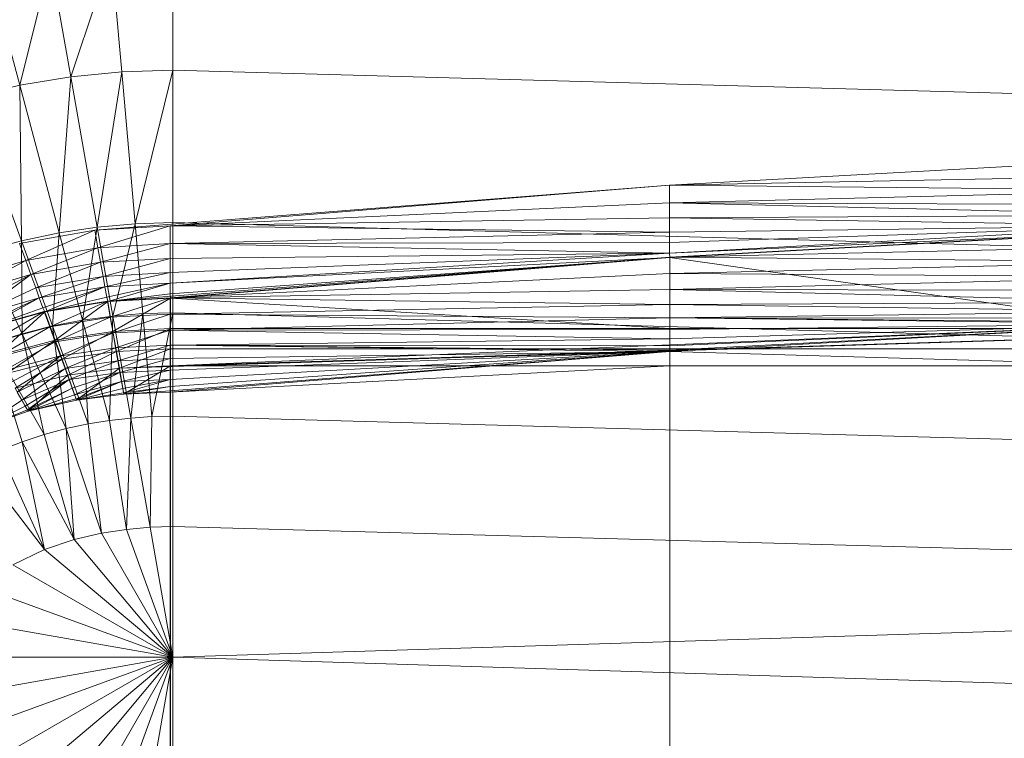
# Model space of a CAD drawing. Header units: metres. Extents: x 397.7 to 427.5, y 12.7 to 28.4.
# Tile 73 of 126: x 406.869 to 407.095, y 27.205 to 27.37. Entities that reach past the tile are written whole.
import ezdxf

# ---------------------------------------------------------------- set-up
doc = ezdxf.new("R2010")
doc.units = ezdxf.units.M
doc.layers.add('A-DETL-____-MBND', color=7, linetype='Continuous', lineweight=18)

# ---------------------------------------------------------------- blocks, each defined once
blk = doc.blocks.new('Family - Inodor P4-151432-08_TEL_P5')
at = {"layer": 'A-DETL-____-MBND', "color": 253, "true_color": 0xaaaaaa}
for p, q in [((0.20239, 0.36136), (0.19298, 0.33342)), ((0.20474, 0.33457), (0.20239, 0.36136)), ((0.21652, 0.33495), (0.21652, 0.36184)), ((0.1883, 0.35992), (0.18126, 0.3315)), ((0.19298, 0.33342), (0.1883, 0.35992)), ((0.18126, 0.3315), (0.17429, 0.35751)), ((0.19298, 0.33342), (0.18126, 0.3315)), ((0.19298, 0.33342), (0.19035, 0.29759)), ((0.20474, 0.33457), (0.19298, 0.33342)), ((0.19907, 0.29889), (0.19298, 0.33342)), ((0.20474, 0.33457), (0.19907, 0.29889)), ((0.21652, 0.33495), (0.20474, 0.33457)), ((0.20779, 0.29966), (0.20474, 0.33457)), ((0.21652, 0.33495), (0.20779, 0.29966)), ((0.7262, 0.32087), (0.21652, 0.33495)), ((0.21652, 0.29991), (0.21652, 0.33495)), ((0.18126, 0.3315), (0.16961, 0.32879)), ((0.19035, 0.29759), (0.18126, 0.3315)), ((0.18126, 0.3315), (0.18164, 0.29575)), ((0.18164, 0.29575), (0.16961, 0.32879)), ((0.44565, 0.31489), (0.33076, 0.30854)), ((0.44566, 0.31079), (0.33076, 0.30854)), ((0.44566, 0.31079), (0.33076, 0.30854)), ((0.33076, 0.30854), (0.19854, 0.29818)), ((0.33076, 0.30854), (0.21587, 0.2992)), ((0.33076, 0.30854), (0.21587, 0.2992)), ((0.44566, 0.30737), (0.33076, 0.30854)), ((0.33076, 0.30854), (0.44566, 0.30737)), ((0.33076, 0.30854), (0.33077, 0.30444)), ((0.33076, 0.30854), (0.33077, 0.30444)), ((0.44566, 0.30737), (0.33077, 0.30444)), ((0.44566, 0.30737), (0.33077, 0.30444)), ((0.33077, 0.30444), (0.21587, 0.2992)), ((0.33077, 0.30444), (0.21587, 0.2992)), ((0.44566, 0.30409), (0.33077, 0.30444)), ((0.33077, 0.30444), (0.44566, 0.30409)), ((0.33077, 0.30444), (0.44566, 0.30165)), ((0.33077, 0.30444), (0.44566, 0.30165)), ((0.33077, 0.30444), (0.33077, 0.30102)), ((0.33077, 0.30444), (0.33077, 0.30102)), ((0.44566, 0.30165), (0.33077, 0.30102)), ((0.44566, 0.30165), (0.33077, 0.30102)), ((0.21587, 0.2992), (0.19854, 0.29818)), ((0.21587, 0.2992), (0.19854, 0.29818)), ((0.20779, 0.29966), (0.19907, 0.29889)), ((0.21587, 0.2992), (0.19926, 0.29414)), ((0.21587, 0.2992), (0.19926, 0.29414)), ((0.20779, 0.29966), (0.20268, 0.27842)), ((0.21652, 0.29991), (0.20779, 0.29966)), ((0.2096, 0.27898), (0.20779, 0.29966)), ((0.33077, 0.30102), (0.21587, 0.2992)), ((0.33077, 0.30102), (0.21587, 0.2992)), ((0.33077, 0.29774), (0.21587, 0.2992)), ((0.21587, 0.2992), (0.33077, 0.29774)), ((0.21587, 0.2992), (0.21587, 0.2951)), ((0.21587, 0.2992), (0.21587, 0.2951)), ((0.7262, 0.28584), (0.21652, 0.29991)), ((0.21652, 0.27916), (0.21652, 0.29991)), ((0.44566, 0.2992), (0.33077, 0.30102)), ((0.33077, 0.30102), (0.44566, 0.2992)), ((0.33077, 0.30102), (0.33077, 0.29774)), ((0.33077, 0.30102), (0.33077, 0.29774)), ((0.44566, 0.2992), (0.33077, 0.29774)), ((0.44566, 0.2992), (0.33077, 0.29285)), ((0.44566, 0.2992), (0.33077, 0.29531)), ((0.44566, 0.2992), (0.33077, 0.29774)), ((0.44566, 0.2992), (0.33077, 0.29285)), ((0.44566, 0.2992), (0.33077, 0.29531)), ((0.19854, 0.29818), (0.18124, 0.29507)), ((0.19035, 0.29759), (0.18164, 0.29575)), ((0.19854, 0.29818), (0.18265, 0.29122)), ((0.19854, 0.29818), (0.18265, 0.29122)), ((0.19035, 0.29759), (0.18878, 0.27613)), ((0.19907, 0.29889), (0.19035, 0.29759)), ((0.19574, 0.27748), (0.19035, 0.29759)), ((0.19907, 0.29889), (0.19574, 0.27748)), ((0.19926, 0.29414), (0.19854, 0.29818)), ((0.19854, 0.29818), (0.19926, 0.29414)), ((0.20268, 0.27842), (0.19907, 0.29889)), ((0.33077, 0.29774), (0.21587, 0.2951)), ((0.33077, 0.29774), (0.21587, 0.2951)), ((0.44572, 0.2982), (0.33077, 0.29285)), ((0.44572, 0.2982), (0.33077, 0.29285)), ((0.33077, 0.29531), (0.33077, 0.29774)), ((0.33077, 0.29774), (0.33077, 0.29531)), ((0.44571, 0.29829), (0.33082, 0.29195)), ((0.44572, 0.2982), (0.33082, 0.29185)), ((0.44572, 0.2982), (0.33082, 0.29185)), ((0.18164, 0.29575), (0.17296, 0.29333)), ((0.18265, 0.29122), (0.18124, 0.29507)), ((0.18124, 0.29507), (0.18265, 0.29122)), ((0.18878, 0.27613), (0.18164, 0.29575)), ((0.18164, 0.29575), (0.1818, 0.27436)), ((0.21587, 0.2951), (0.19926, 0.29414)), ((0.21587, 0.2951), (0.19926, 0.29414)), ((0.21587, 0.2951), (0.19985, 0.29078)), ((0.21587, 0.2951), (0.19985, 0.29078)), ((0.33077, 0.29531), (0.21587, 0.2951)), ((0.33077, 0.29531), (0.21587, 0.2951)), ((0.33077, 0.29285), (0.21587, 0.2951)), ((0.21587, 0.2951), (0.33077, 0.29285)), ((0.21587, 0.2951), (0.21587, 0.29168)), ((0.21587, 0.2951), (0.21587, 0.29168)), ((0.33077, 0.29285), (0.33077, 0.29531)), ((0.33077, 0.29531), (0.33077, 0.29285)), ((0.44571, 0.29452), (0.33082, 0.29195)), ((0.44571, 0.29452), (0.33082, 0.29195)), ((0.1818, 0.27436), (0.17296, 0.29333)), ((0.19926, 0.29414), (0.18265, 0.29122)), ((0.19926, 0.29414), (0.18265, 0.29122)), ((0.19926, 0.29414), (0.18381, 0.28801)), ((0.19926, 0.29414), (0.18381, 0.28801)), ((0.19985, 0.29078), (0.19926, 0.29414)), ((0.19926, 0.29414), (0.19985, 0.29078)), ((0.33077, 0.29285), (0.21587, 0.29168)), ((0.33077, 0.29285), (0.21587, 0.28596)), ((0.33077, 0.29285), (0.21587, 0.2884)), ((0.33077, 0.29285), (0.21587, 0.29168)), ((0.33077, 0.29285), (0.21587, 0.28596)), ((0.33077, 0.29285), (0.21587, 0.2884)), ((0.33082, 0.29185), (0.33077, 0.29285)), ((0.33077, 0.29285), (0.33082, 0.29185)), ((0.18265, 0.29122), (0.16609, 0.28614)), ((0.18265, 0.29122), (0.16609, 0.28614)), ((0.18265, 0.29122), (0.1678, 0.28318)), ((0.18265, 0.29122), (0.1678, 0.28318)), ((0.18381, 0.28801), (0.18265, 0.29122)), ((0.18265, 0.29122), (0.18381, 0.28801)), ((0.19985, 0.29078), (0.18381, 0.28801)), ((0.19985, 0.29078), (0.18381, 0.28801)), ((0.19985, 0.29078), (0.18494, 0.28492)), ((0.19985, 0.29078), (0.18494, 0.28492)), ((0.21587, 0.29168), (0.19985, 0.29078)), ((0.21587, 0.29168), (0.19985, 0.29078)), ((0.20042, 0.28755), (0.19985, 0.29078)), ((0.19985, 0.29078), (0.20042, 0.28755)), ((0.21587, 0.29168), (0.20042, 0.28755)), ((0.21587, 0.29168), (0.20042, 0.28755)), ((0.33082, 0.29195), (0.20142, 0.28184)), ((0.33082, 0.29195), (0.21587, 0.28261)), ((0.33082, 0.29195), (0.21587, 0.28261)), ((0.33082, 0.29185), (0.21587, 0.28596)), ((0.33082, 0.29185), (0.21587, 0.28351)), ((0.33082, 0.29185), (0.21587, 0.28596)), ((0.33082, 0.29185), (0.21587, 0.28351)), ((0.21587, 0.2884), (0.21587, 0.29168)), ((0.21587, 0.29168), (0.21587, 0.2884)), ((0.33082, 0.29185), (0.21593, 0.28251)), ((0.33082, 0.29185), (0.21593, 0.28251)), ((0.44571, 0.29086), (0.33082, 0.29195)), ((0.33082, 0.29195), (0.44571, 0.29086)), ((0.33082, 0.29195), (0.33082, 0.28818)), ((0.33082, 0.29195), (0.33082, 0.28818)), ((0.44571, 0.27553), (0.33082, 0.29185)), ((0.33082, 0.29185), (0.33082, 0.27553)), ((0.33082, 0.29185), (0.44571, 0.27553)), ((0.33082, 0.29185), (0.33082, 0.27553)), ((0.44571, 0.29086), (0.33082, 0.28818)), ((0.44571, 0.29086), (0.33082, 0.28818)), ((0.18381, 0.28801), (0.1678, 0.28318)), ((0.18381, 0.28801), (0.1678, 0.28318)), ((0.18381, 0.28801), (0.16944, 0.28034)), ((0.18381, 0.28801), (0.16944, 0.28034)), ((0.18381, 0.28801), (0.17066, 0.27823)), ((0.18381, 0.28801), (0.17066, 0.27823)), ((0.18494, 0.28492), (0.18381, 0.28801)), ((0.18381, 0.28801), (0.18494, 0.28492)), ((0.21587, 0.2884), (0.20042, 0.28755)), ((0.21587, 0.2884), (0.20042, 0.28755)), ((0.21587, 0.2884), (0.20085, 0.28515)), ((0.21587, 0.2884), (0.20085, 0.28515)), ((0.21587, 0.28596), (0.21587, 0.2884)), ((0.21587, 0.2884), (0.21587, 0.28596)), ((0.33082, 0.28818), (0.21587, 0.28261)), ((0.33082, 0.28818), (0.21587, 0.28261)), ((0.44571, 0.28743), (0.33082, 0.28818)), ((0.33082, 0.28818), (0.44571, 0.28743)), ((0.33082, 0.28818), (0.33082, 0.28452)), ((0.33082, 0.28818), (0.33082, 0.28452)), ((0.20042, 0.28755), (0.18494, 0.28492)), ((0.20042, 0.28755), (0.18494, 0.28492)), ((0.20042, 0.28755), (0.18577, 0.28263)), ((0.20042, 0.28755), (0.18577, 0.28263)), ((0.20085, 0.28515), (0.20042, 0.28755)), ((0.20042, 0.28755), (0.20085, 0.28515)), ((0.21587, 0.28596), (0.20085, 0.28515)), ((0.21587, 0.28596), (0.20085, 0.28515)), ((0.21587, 0.28596), (0.20127, 0.28273)), ((0.21587, 0.28596), (0.20127, 0.28273)), ((0.21587, 0.28596), (0.2015, 0.28176)), ((0.21587, 0.28596), (0.2015, 0.28176)), ((0.21587, 0.28351), (0.21587, 0.28596)), ((0.21587, 0.28596), (0.21587, 0.28351)), ((0.44571, 0.28743), (0.33082, 0.28452)), ((0.44571, 0.28743), (0.33082, 0.28452)), ((0.18494, 0.28492), (0.17066, 0.27823)), ((0.18494, 0.28492), (0.17066, 0.27823)), ((0.18577, 0.28263), (0.18494, 0.28492)), ((0.18494, 0.28492), (0.18577, 0.28263)), ((0.20085, 0.28515), (0.18577, 0.28263)), ((0.20085, 0.28515), (0.18577, 0.28263)), ((0.20085, 0.28515), (0.18661, 0.28033)), ((0.20085, 0.28515), (0.18661, 0.28033)), ((0.20085, 0.28515), (0.187, 0.27941)), ((0.20085, 0.28515), (0.187, 0.27941)), ((0.20127, 0.28273), (0.20085, 0.28515)), ((0.20085, 0.28515), (0.20127, 0.28273)), ((0.21587, 0.28351), (0.2015, 0.28176)), ((0.21587, 0.28351), (0.2015, 0.28176)), ((0.33082, 0.28452), (0.21587, 0.28261)), ((0.33082, 0.28452), (0.21587, 0.28261)), ((0.21593, 0.28251), (0.21587, 0.28351)), ((0.21587, 0.28351), (0.21593, 0.28251)), ((0.44571, 0.28433), (0.33082, 0.28452)), ((0.33082, 0.28452), (0.44571, 0.28433)), ((0.33082, 0.28452), (0.44571, 0.28165)), ((0.33082, 0.28452), (0.33082, 0.28109)), ((0.33082, 0.28452), (0.44571, 0.28165)), ((0.33082, 0.28452), (0.33082, 0.28109)), ((0.18577, 0.28263), (0.17066, 0.27823)), ((0.18577, 0.28263), (0.17066, 0.27823)), ((0.18577, 0.28263), (0.17189, 0.27611)), ((0.18577, 0.28263), (0.17189, 0.27611)), ((0.18577, 0.28263), (0.17243, 0.27527)), ((0.18577, 0.28263), (0.17243, 0.27527)), ((0.18661, 0.28033), (0.18577, 0.28263)), ((0.18577, 0.28263), (0.18661, 0.28033)), ((0.20142, 0.28184), (0.18691, 0.27948)), ((0.20127, 0.28273), (0.187, 0.27941)), ((0.20127, 0.28273), (0.187, 0.27941)), ((0.2015, 0.28176), (0.187, 0.27941)), ((0.2015, 0.28176), (0.187, 0.27941)), ((0.20142, 0.28184), (0.1882, 0.27593)), ((0.20142, 0.28184), (0.1882, 0.27593)), ((0.2015, 0.28176), (0.18939, 0.27285)), ((0.2015, 0.28176), (0.18939, 0.27285)), ((0.2015, 0.28176), (0.20127, 0.28273)), ((0.20127, 0.28273), (0.2015, 0.28176)), ((0.21587, 0.28261), (0.20142, 0.28184)), ((0.21587, 0.28261), (0.20142, 0.28184)), ((0.20208, 0.27813), (0.20142, 0.28184)), ((0.20142, 0.28184), (0.20208, 0.27813)), ((0.21593, 0.28251), (0.2015, 0.28176)), ((0.21593, 0.28251), (0.2015, 0.28176)), ((0.20271, 0.27488), (0.2015, 0.28176)), ((0.2015, 0.28176), (0.20271, 0.27488)), ((0.21587, 0.28261), (0.20208, 0.27813)), ((0.21587, 0.28261), (0.20208, 0.27813)), ((0.21593, 0.28251), (0.20271, 0.27488)), ((0.21593, 0.28251), (0.20271, 0.27488)), ((0.7256, 0.28259), (0.2042, 0.26645)), ((0.33082, 0.28109), (0.21587, 0.28261)), ((0.21587, 0.28261), (0.33082, 0.28109)), ((0.21587, 0.28261), (0.21587, 0.27883)), ((0.21587, 0.28261), (0.21587, 0.27883)), ((0.33082, 0.28109), (0.21587, 0.27883)), ((0.33082, 0.28109), (0.21587, 0.27883)), ((0.7256, 0.28259), (0.21593, 0.26697)), ((0.7256, 0.28259), (0.21593, 0.26697)), ((0.33082, 0.27553), (0.21593, 0.28251)), ((0.21593, 0.28251), (0.33082, 0.27553)), ((0.21593, 0.28251), (0.21593, 0.27553)), ((0.21593, 0.28251), (0.21593, 0.27553)), ((0.44571, 0.28165), (0.33082, 0.28109)), ((0.44571, 0.28165), (0.33082, 0.28109)), ((0.44571, 0.27948), (0.33082, 0.28109)), ((0.33082, 0.28109), (0.44571, 0.27948)), ((0.33082, 0.28109), (0.33082, 0.27799)), ((0.33082, 0.28109), (0.33082, 0.27799)), ((0.18691, 0.27948), (0.17234, 0.27532)), ((0.18661, 0.28033), (0.17243, 0.27527)), ((0.18661, 0.28033), (0.17243, 0.27527)), ((0.187, 0.27941), (0.17243, 0.27527)), ((0.187, 0.27941), (0.17243, 0.27527)), ((0.18691, 0.27948), (0.17422, 0.27206)), ((0.18691, 0.27948), (0.17422, 0.27206)), ((0.187, 0.27941), (0.17592, 0.26923)), ((0.187, 0.27941), (0.17592, 0.26923)), ((0.187, 0.27941), (0.18661, 0.28033)), ((0.18661, 0.28033), (0.187, 0.27941)), ((0.1882, 0.27593), (0.18691, 0.27948)), ((0.18691, 0.27948), (0.1882, 0.27593)), ((0.18939, 0.27285), (0.187, 0.27941)), ((0.187, 0.27941), (0.18939, 0.27285)), ((0.21587, 0.27883), (0.20208, 0.27813)), ((0.21587, 0.27883), (0.20208, 0.27813)), ((0.2096, 0.27898), (0.20268, 0.27842)), ((0.21587, 0.27883), (0.20272, 0.27452)), ((0.21587, 0.27883), (0.20272, 0.27452)), ((0.2096, 0.27898), (0.20681, 0.25495)), ((0.21652, 0.27916), (0.2096, 0.27898)), ((0.21167, 0.25528), (0.2096, 0.27898)), ((0.21652, 0.27916), (0.21167, 0.25528)), ((0.33082, 0.27799), (0.21587, 0.27883)), ((0.21587, 0.27883), (0.33082, 0.27799)), ((0.21587, 0.27883), (0.21587, 0.27518)), ((0.21587, 0.27883), (0.21587, 0.27518)), ((0.7262, 0.26508), (0.21652, 0.27916)), ((0.21652, 0.25539), (0.21652, 0.27916)), ((0.44571, 0.27948), (0.33082, 0.27799)), ((0.44571, 0.27948), (0.33082, 0.27799)), ((0.20208, 0.27813), (0.1882, 0.27593)), ((0.20208, 0.27813), (0.1882, 0.27593)), ((0.19574, 0.27748), (0.18878, 0.27613)), ((0.20208, 0.27813), (0.18945, 0.2725)), ((0.20208, 0.27813), (0.18945, 0.2725)), ((0.20268, 0.27842), (0.19574, 0.27748)), ((0.20192, 0.2544), (0.19574, 0.27748)), ((0.19574, 0.27748), (0.19698, 0.2536)), ((0.20268, 0.27842), (0.20192, 0.2544)), ((0.20272, 0.27452), (0.20208, 0.27813)), ((0.20208, 0.27813), (0.20272, 0.27452)), ((0.20681, 0.25495), (0.20268, 0.27842)), ((0.33082, 0.27799), (0.21587, 0.27518)), ((0.33082, 0.27799), (0.21587, 0.27518)), ((0.44571, 0.27659), (0.21593, 0.26697)), ((0.44571, 0.27659), (0.21593, 0.26697)), ((0.44571, 0.27788), (0.33082, 0.27799)), ((0.33082, 0.27799), (0.44571, 0.27788)), ((0.33082, 0.27799), (0.44571, 0.2769)), ((0.33082, 0.27799), (0.44571, 0.2769)), ((0.33082, 0.27799), (0.44571, 0.27659)), ((0.33082, 0.27799), (0.44571, 0.27659)), ((0.33082, 0.27799), (0.33082, 0.27531)), ((0.33082, 0.27799), (0.33082, 0.27531)), ((0.44571, 0.27659), (0.33082, 0.27024)), ((0.44571, 0.27659), (0.33082, 0.27531)), ((0.44571, 0.27659), (0.33082, 0.27314)), ((0.44571, 0.27659), (0.33082, 0.27531)), ((0.44571, 0.27659), (0.33082, 0.27154)), ((0.44571, 0.27659), (0.33082, 0.27314)), ((0.44571, 0.27659), (0.33082, 0.27056)), ((0.44571, 0.27659), (0.33082, 0.27154)), ((0.44571, 0.27659), (0.33082, 0.27024)), ((0.44571, 0.27659), (0.33082, 0.27056)), ((0.44571, 0.27659), (0.33082, 0.27024)), ((0.44571, 0.27659), (0.33082, 0.27024)), ((0.1882, 0.27593), (0.17422, 0.27206)), ((0.1882, 0.27593), (0.17422, 0.27206)), ((0.1818, 0.27436), (0.17482, 0.27214)), ((0.1882, 0.27593), (0.17605, 0.26889)), ((0.1882, 0.27593), (0.17605, 0.26889)), ((0.18878, 0.27613), (0.1818, 0.27436)), ((0.19198, 0.25254), (0.1818, 0.27436)), ((0.1818, 0.27436), (0.18692, 0.25119)), ((0.18945, 0.2725), (0.1882, 0.27593)), ((0.1882, 0.27593), (0.18945, 0.2725)), ((0.19698, 0.2536), (0.18878, 0.27613)), ((0.18878, 0.27613), (0.19198, 0.25254)), ((0.20271, 0.27488), (0.18939, 0.27285)), ((0.20271, 0.27488), (0.18939, 0.27285)), ((0.20272, 0.27452), (0.18945, 0.2725)), ((0.20272, 0.27452), (0.18945, 0.2725)), ((0.20272, 0.27452), (0.19063, 0.26927)), ((0.20272, 0.27452), (0.19063, 0.26927)), ((0.20271, 0.27488), (0.19099, 0.26846)), ((0.20271, 0.27488), (0.19099, 0.26846)), ((0.21593, 0.27553), (0.20271, 0.27488)), ((0.21593, 0.27553), (0.20271, 0.27488)), ((0.20352, 0.27028), (0.20271, 0.27488)), ((0.20271, 0.27488), (0.20352, 0.27028)), ((0.21587, 0.27518), (0.20272, 0.27452)), ((0.21587, 0.27518), (0.20272, 0.27452)), ((0.20331, 0.27114), (0.20272, 0.27452)), ((0.20272, 0.27452), (0.20331, 0.27114)), ((0.21587, 0.27518), (0.20331, 0.27114)), ((0.21587, 0.27518), (0.20331, 0.27114)), ((0.21593, 0.27553), (0.20352, 0.27028)), ((0.21593, 0.27553), (0.20352, 0.27028)), ((0.33082, 0.27531), (0.21587, 0.27518)), ((0.33082, 0.27531), (0.21587, 0.27518)), ((0.33082, 0.27314), (0.21587, 0.27518)), ((0.21587, 0.27518), (0.33082, 0.27314)), ((0.21587, 0.27518), (0.21587, 0.27175)), ((0.21587, 0.27518), (0.21587, 0.27175)), ((0.33082, 0.27553), (0.21593, 0.27553)), ((0.33082, 0.27553), (0.21593, 0.27553)), ((0.21593, 0.27553), (0.21593, 0.27086)), ((0.21593, 0.27553), (0.21593, 0.27086)), ((0.44571, 0.27553), (0.33082, 0.27553)), ((0.44571, 0.27553), (0.33082, 0.27553)), ((0.33082, 0.27553), (0.33082, 0.27086)), ((0.33082, 0.27553), (0.33082, 0.27086)), ((0.33082, 0.27314), (0.33082, 0.27531)), ((0.33082, 0.27531), (0.33082, 0.27314)), ((0.18692, 0.25119), (0.17482, 0.27214)), ((0.17482, 0.27214), (0.18179, 0.24951)), ((0.18939, 0.27285), (0.17592, 0.26923)), ((0.18939, 0.27285), (0.17592, 0.26923)), ((0.18945, 0.2725), (0.17605, 0.26889)), ((0.18945, 0.2725), (0.17605, 0.26889)), ((0.18945, 0.2725), (0.17777, 0.26592)), ((0.18945, 0.2725), (0.17777, 0.26592)), ((0.18939, 0.27285), (0.17826, 0.26518)), ((0.18939, 0.27285), (0.17826, 0.26518)), ((0.19099, 0.26846), (0.18939, 0.27285)), ((0.18939, 0.27285), (0.19099, 0.26846)), ((0.19063, 0.26927), (0.18945, 0.2725)), ((0.18945, 0.2725), (0.19063, 0.26927)), ((0.33082, 0.27314), (0.21587, 0.27175)), ((0.33082, 0.27314), (0.21587, 0.27175)), ((0.33082, 0.27154), (0.33082, 0.27314)), ((0.33082, 0.27314), (0.33082, 0.27154)), ((0.20331, 0.27114), (0.19063, 0.26927)), ((0.20331, 0.27114), (0.19063, 0.26927)), ((0.20352, 0.27028), (0.19099, 0.26846)), ((0.20352, 0.27028), (0.19099, 0.26846)), ((0.20331, 0.27114), (0.19169, 0.26636)), ((0.20331, 0.27114), (0.19169, 0.26636)), ((0.20352, 0.27028), (0.19232, 0.2648)), ((0.20352, 0.27028), (0.19232, 0.2648)), ((0.21587, 0.27175), (0.20331, 0.27114)), ((0.21587, 0.27175), (0.20331, 0.27114)), ((0.20385, 0.26809), (0.20331, 0.27114)), ((0.20331, 0.27114), (0.20385, 0.26809)), ((0.21593, 0.27086), (0.20352, 0.27028)), ((0.21593, 0.27086), (0.20352, 0.27028)), ((0.2042, 0.26645), (0.20352, 0.27028)), ((0.20352, 0.27028), (0.2042, 0.26645)), ((0.21587, 0.27175), (0.20385, 0.26809)), ((0.21587, 0.27175), (0.20385, 0.26809)), ((0.21593, 0.27086), (0.2042, 0.26645)), ((0.21593, 0.27086), (0.2042, 0.26645)), ((0.33082, 0.27154), (0.21587, 0.27175)), ((0.21587, 0.27175), (0.33082, 0.27154)), ((0.21587, 0.27175), (0.33082, 0.27056)), ((0.21587, 0.27175), (0.33082, 0.27056)), ((0.21587, 0.27175), (0.33082, 0.27024)), ((0.21587, 0.27175), (0.33082, 0.27024)), ((0.21587, 0.27175), (0.21587, 0.26864)), ((0.21587, 0.27175), (0.21587, 0.26864)), ((0.33082, 0.27024), (0.21587, 0.2609)), ((0.33082, 0.27024), (0.21587, 0.2609)), ((0.33082, 0.27024), (0.21587, 0.26864)), ((0.33082, 0.27024), (0.21587, 0.26597)), ((0.33082, 0.27024), (0.21587, 0.26864)), ((0.33082, 0.27024), (0.21587, 0.2638)), ((0.33082, 0.27024), (0.21587, 0.26597)), ((0.33082, 0.27024), (0.21587, 0.2622)), ((0.33082, 0.27024), (0.21587, 0.2638)), ((0.33082, 0.27024), (0.21587, 0.26122)), ((0.33082, 0.27024), (0.21587, 0.2622)), ((0.33082, 0.27024), (0.21587, 0.2609)), ((0.33082, 0.27024), (0.21587, 0.26122)), ((0.33082, 0.27086), (0.21593, 0.27086)), ((0.33082, 0.27086), (0.21593, 0.27086)), ((0.21593, 0.26697), (0.21593, 0.27086)), ((0.21593, 0.27086), (0.21593, 0.26697)), ((0.33082, 0.27024), (0.21593, 0.26697)), ((0.33082, 0.27024), (0.21593, 0.26697)), ((0.33082, 0.27056), (0.33082, 0.27154)), ((0.33082, 0.27154), (0.33082, 0.27056)), ((0.44571, 0.27086), (0.33082, 0.27086)), ((0.44571, 0.27086), (0.33082, 0.27086)), ((0.33082, 0.26697), (0.33082, 0.27086)), ((0.33082, 0.27086), (0.33082, 0.26697)), ((0.33082, 0.27024), (0.33082, 0.27056)), ((0.33082, 0.27056), (0.33082, 0.27024)), ((0.33082, 0.26697), (0.33082, 0.27024)), ((0.44571, 0.26697), (0.33082, 0.27024)), ((0.44571, 0.26697), (0.33082, 0.27024)), ((0.19063, 0.26927), (0.17777, 0.26592)), ((0.19063, 0.26927), (0.17777, 0.26592)), ((0.19099, 0.26846), (0.17826, 0.26518)), ((0.19099, 0.26846), (0.17826, 0.26518)), ((0.19063, 0.26927), (0.17932, 0.26323)), ((0.19063, 0.26927), (0.17932, 0.26323)), ((0.19099, 0.26846), (0.18021, 0.26181)), ((0.19099, 0.26846), (0.18021, 0.26181)), ((0.19063, 0.26927), (0.18066, 0.26091)), ((0.19063, 0.26927), (0.18066, 0.26091)), ((0.19169, 0.26636), (0.19063, 0.26927)), ((0.19063, 0.26927), (0.19169, 0.26636)), ((0.19232, 0.2648), (0.19099, 0.26846)), ((0.19099, 0.26846), (0.19232, 0.2648)), ((0.20385, 0.26809), (0.19169, 0.26636)), ((0.20385, 0.26809), (0.19169, 0.26636)), ((0.20385, 0.26809), (0.1926, 0.26384)), ((0.20385, 0.26809), (0.1926, 0.26384)), ((0.21587, 0.26864), (0.20385, 0.26809)), ((0.21587, 0.26864), (0.20385, 0.26809)), ((0.20431, 0.26545), (0.20385, 0.26809)), ((0.20385, 0.26809), (0.20431, 0.26545)), ((0.21587, 0.26864), (0.20431, 0.26545)), ((0.21587, 0.26864), (0.20431, 0.26545)), ((0.21587, 0.26597), (0.21587, 0.26864)), ((0.21587, 0.26864), (0.21587, 0.26597)), ((0.19169, 0.26636), (0.18066, 0.26091)), ((0.19169, 0.26636), (0.18066, 0.26091)), ((0.19169, 0.26636), (0.18174, 0.25903)), ((0.19169, 0.26636), (0.18174, 0.25903)), ((0.1926, 0.26384), (0.19169, 0.26636)), ((0.19169, 0.26636), (0.1926, 0.26384)), ((0.2042, 0.26645), (0.19232, 0.2648)), ((0.2042, 0.26645), (0.19232, 0.2648)), ((0.2042, 0.26645), (0.19232, 0.2648)), ((0.20431, 0.26545), (0.1926, 0.26384)), ((0.20431, 0.26545), (0.1926, 0.26384)), ((0.20431, 0.26545), (0.19335, 0.2618)), ((0.20431, 0.26545), (0.19335, 0.2618)), ((0.20431, 0.26545), (0.19389, 0.2603)), ((0.20431, 0.26545), (0.19389, 0.2603)), ((0.2042, 0.26645), (0.19434, 0.25908)), ((0.2042, 0.26645), (0.19434, 0.25908)), ((0.21593, 0.26697), (0.2042, 0.26645)), ((0.21593, 0.26697), (0.2042, 0.26645)), ((0.21593, 0.26697), (0.2042, 0.26645)), ((0.21593, 0.26697), (0.2042, 0.26645)), ((0.20519, 0.26047), (0.2042, 0.26645)), ((0.2042, 0.26645), (0.20519, 0.26047)), ((0.21587, 0.26597), (0.20431, 0.26545)), ((0.21587, 0.26597), (0.20431, 0.26545)), ((0.20469, 0.26332), (0.20431, 0.26545)), ((0.20431, 0.26545), (0.20469, 0.26332)), ((0.21587, 0.26597), (0.20469, 0.26332)), ((0.21587, 0.26597), (0.20469, 0.26332)), ((0.21593, 0.26697), (0.20519, 0.26047)), ((0.21593, 0.26697), (0.20519, 0.26047)), ((0.21587, 0.2609), (0.33082, 0.26697)), ((0.33082, 0.26697), (0.21587, 0.2609)), ((0.21587, 0.2609), (0.21593, 0.26697)), ((0.33082, 0.26697), (0.21587, 0.2609)), ((0.21587, 0.2609), (0.21593, 0.26697)), ((0.21587, 0.2609), (0.33082, 0.26697)), ((0.21593, 0.26697), (0.21587, 0.2609)), ((0.21587, 0.2638), (0.21587, 0.26597)), ((0.21587, 0.26597), (0.21587, 0.2638)), ((0.21593, 0.26697), (0.33082, 0.26697)), ((0.33082, 0.26697), (0.21593, 0.26697)), ((0.33082, 0.26697), (0.21593, 0.26697)), ((0.21593, 0.26697), (0.33082, 0.26697)), ((0.33082, 0.26697), (0.21593, 0.26697)), ((0.21593, 0.13288), (0.21593, 0.26697)), ((0.21593, 0.26697), (0.21593, 0.13288)), ((0.44571, 0.26697), (0.33082, 0.26697)), ((0.44571, 0.26697), (0.33082, 0.26697)), ((0.33082, 0.26697), (0.33082, 0.13288)), ((0.33082, 0.26697), (0.33082, 0.13288)), ((0.33082, 0.26697), (0.44571, 0.26697)), ((0.44571, 0.26697), (0.33082, 0.26697)), ((0.33082, 0.26697), (0.33082, 0.13288)), ((0.33082, 0.26697), (0.33082, 0.13288)), ((0.19232, 0.2648), (0.18021, 0.26181)), ((0.19232, 0.2648), (0.18021, 0.26181)), ((0.19232, 0.2648), (0.18021, 0.26181)), ((0.1926, 0.26384), (0.18174, 0.25903)), ((0.1926, 0.26384), (0.18174, 0.25903)), ((0.1926, 0.26384), (0.18254, 0.25765)), ((0.1926, 0.26384), (0.18254, 0.25765)), ((0.1926, 0.26384), (0.18303, 0.2568)), ((0.1926, 0.26384), (0.18303, 0.2568)), ((0.19232, 0.2648), (0.18319, 0.25653)), ((0.19232, 0.2648), (0.18319, 0.25653)), ((0.19434, 0.25908), (0.19232, 0.2648)), ((0.19232, 0.2648), (0.19434, 0.25908)), ((0.19335, 0.2618), (0.1926, 0.26384)), ((0.1926, 0.26384), (0.19335, 0.2618)), ((0.20469, 0.26332), (0.19389, 0.2603)), ((0.20469, 0.26332), (0.19389, 0.2603)), ((0.20469, 0.26332), (0.19423, 0.25938)), ((0.20469, 0.26332), (0.19423, 0.25938)), ((0.20469, 0.26332), (0.19434, 0.25908)), ((0.20469, 0.26332), (0.19434, 0.25908)), ((0.21587, 0.2638), (0.20469, 0.26332)), ((0.21587, 0.2638), (0.20469, 0.26332)), ((0.20497, 0.26174), (0.20469, 0.26332)), ((0.20469, 0.26332), (0.20497, 0.26174)), ((0.21587, 0.2638), (0.20497, 0.26174)), ((0.21587, 0.2638), (0.20497, 0.26174)), ((0.21587, 0.2638), (0.20514, 0.26077)), ((0.21587, 0.2638), (0.20514, 0.26077)), ((0.21587, 0.2622), (0.21587, 0.2638)), ((0.21587, 0.2638), (0.21587, 0.2622)), ((0.18319, 0.25653), (0.18021, 0.26181)), ((0.18021, 0.26181), (0.18319, 0.25653)), ((0.18174, 0.25903), (0.18066, 0.26091)), ((0.18066, 0.26091), (0.18174, 0.25903)), ((0.19335, 0.2618), (0.18303, 0.2568)), ((0.19335, 0.2618), (0.18303, 0.2568)), ((0.19335, 0.2618), (0.18319, 0.25653)), ((0.19335, 0.2618), (0.18319, 0.25653)), ((0.19389, 0.2603), (0.19335, 0.2618)), ((0.19335, 0.2618), (0.19389, 0.2603)), ((0.20497, 0.26174), (0.19434, 0.25908)), ((0.20497, 0.26174), (0.19434, 0.25908)), ((0.20514, 0.26077), (0.19434, 0.25908)), ((0.20514, 0.26077), (0.19434, 0.25908)), ((0.20514, 0.26077), (0.20497, 0.26174)), ((0.20497, 0.26174), (0.20514, 0.26077)), ((0.21587, 0.2622), (0.20514, 0.26077)), ((0.21587, 0.2622), (0.20514, 0.26077)), ((0.20519, 0.26047), (0.20514, 0.26077)), ((0.20514, 0.26077), (0.20519, 0.26047)), ((0.21587, 0.2622), (0.20519, 0.26047)), ((0.21587, 0.2622), (0.20519, 0.26047)), ((0.21587, 0.26122), (0.20519, 0.26047)), ((0.21587, 0.26122), (0.20519, 0.26047)), ((0.21587, 0.2609), (0.20519, 0.26047)), ((0.21587, 0.2609), (0.20519, 0.26047)), ((0.21587, 0.2609), (0.20519, 0.26047)), ((0.21587, 0.2609), (0.20519, 0.26047)), ((0.21587, 0.26122), (0.21587, 0.2622)), ((0.21587, 0.2622), (0.21587, 0.26122)), ((0.21587, 0.2609), (0.21587, 0.26122)), ((0.21587, 0.26122), (0.21587, 0.2609)), ((0.21587, 0.2609), (0.21587, 0.13894)), ((0.21587, 0.2609), (0.21587, 0.13894)), ((0.18174, 0.25903), (0.1718, 0.25244)), ((0.18174, 0.25903), (0.1718, 0.25244)), ((0.18254, 0.25765), (0.18174, 0.25903)), ((0.18174, 0.25903), (0.18254, 0.25765)), ((0.19389, 0.2603), (0.18319, 0.25653)), ((0.19389, 0.2603), (0.18319, 0.25653)), ((0.19423, 0.25938), (0.18319, 0.25653)), ((0.19423, 0.25938), (0.18319, 0.25653)), ((0.18319, 0.25653), (0.19434, 0.25908)), ((0.19434, 0.25908), (0.18319, 0.25653)), ((0.19434, 0.25908), (0.18319, 0.25653)), ((0.19434, 0.25908), (0.18319, 0.25653)), ((0.19423, 0.25938), (0.19389, 0.2603)), ((0.19389, 0.2603), (0.19423, 0.25938)), ((0.19434, 0.25908), (0.19423, 0.25938)), ((0.19423, 0.25938), (0.19434, 0.25908)), ((0.19434, 0.25908), (0.20519, 0.26047)), ((0.20519, 0.26047), (0.19434, 0.25908)), ((0.20519, 0.26047), (0.19434, 0.25908)), ((0.20519, 0.26047), (0.19434, 0.25908)), ((0.18254, 0.25765), (0.1718, 0.25244)), ((0.18254, 0.25765), (0.1718, 0.25244)), ((0.18303, 0.2568), (0.1718, 0.25244)), ((0.18303, 0.2568), (0.1718, 0.25244)), ((0.1718, 0.25244), (0.18319, 0.25653)), ((0.18319, 0.25653), (0.1718, 0.25244)), ((0.18319, 0.25653), (0.1718, 0.25244)), ((0.18319, 0.25653), (0.1718, 0.25244)), ((0.18303, 0.2568), (0.18254, 0.25765)), ((0.18254, 0.25765), (0.18303, 0.2568)), ((0.18319, 0.25653), (0.18303, 0.2568)), ((0.18303, 0.2568), (0.18319, 0.25653)), ((0.20192, 0.2544), (0.19698, 0.2536)), ((0.20681, 0.25495), (0.20192, 0.2544)), ((0.20581, 0.22933), (0.20192, 0.2544)), ((0.20681, 0.25495), (0.20581, 0.22933)), ((0.21167, 0.25528), (0.20681, 0.25495)), ((0.21124, 0.22982), (0.20681, 0.25495)), ((0.21167, 0.25528), (0.21124, 0.22982)), ((0.21652, 0.25539), (0.21167, 0.25528)), ((0.7262, 0.24131), (0.21652, 0.25539)), ((0.21652, 0.25539), (0.21652, 0.22997)), ((0.19198, 0.25254), (0.18692, 0.25119)), ((0.19698, 0.2536), (0.19198, 0.25254)), ((0.20005, 0.22843), (0.19198, 0.25254)), ((0.19198, 0.25254), (0.19381, 0.22697)), ((0.19698, 0.2536), (0.20005, 0.22843)), ((0.18179, 0.24951), (0.17661, 0.24748)), ((0.18692, 0.25119), (0.18179, 0.24951)), ((0.19381, 0.22697), (0.18179, 0.24951)), ((0.18179, 0.24951), (0.18699, 0.22469)), ((0.19381, 0.22697), (0.18692, 0.25119)), ((0.18699, 0.22469), (0.17661, 0.24748)), ((0.18699, 0.22469), (0.1714, 0.24503)), ((0.20581, 0.22933), (0.20005, 0.22843)), ((0.21124, 0.22982), (0.20581, 0.22933)), ((0.21652, 0.19991), (0.20581, 0.22933)), ((0.21652, 0.22997), (0.21124, 0.22982)), ((0.21652, 0.19991), (0.21124, 0.22982)), ((0.7262, 0.2159), (0.21652, 0.22997)), ((0.21652, 0.22997), (0.21652, 0.19991)), ((0.19381, 0.22697), (0.18699, 0.22469)), ((0.20005, 0.22843), (0.19381, 0.22697)), ((0.21652, 0.19991), (0.19381, 0.22697)), ((0.21652, 0.19991), (0.20005, 0.22843)), ((0.18699, 0.22469), (0.17968, 0.22118)), ((0.21652, 0.19991), (0.18699, 0.22469)), ((0.21652, 0.19991), (0.17968, 0.22118)), ((0.21652, 0.19991), (0.17244, 0.21596)), ((0.7262, 0.2159), (0.21652, 0.19991)), ((0.21652, 0.19991), (0.16667, 0.2087)), ((0.21652, 0.19991), (0.16439, 0.19991)), ((0.21652, 0.19991), (0.16667, 0.19112)), ((0.21652, 0.19991), (0.17244, 0.18387)), ((0.21652, 0.19991), (0.17968, 0.17865)), ((0.21652, 0.19991), (0.18699, 0.17514)), ((0.21652, 0.19991), (0.19381, 0.17286)), ((0.21652, 0.19991), (0.20005, 0.17139)), ((0.21652, 0.19991), (0.20581, 0.1705)), ((0.21652, 0.19991), (0.21124, 0.17001)), ((0.7262, 0.18393), (0.21652, 0.19991)), ((0.21652, 0.16986), (0.21652, 0.19991))]:
    blk.add_line(p, q, dxfattribs=at)
blk = doc.blocks.new('LONDR55-XX_ZZ-ARQ-CAA-M3D-Londres55_ifc-1-08_TEL_P5')
at = {"layer": 'A-DETL-____-MBND', "color": 253, "lineweight": 18, "true_color": 0xaaaaaa}
blk.add_blockref('Family - Inodor P4-151432-08_TEL_P5', (406.68727, 27.02347), dxfattribs=at)

msp = doc.modelspace()

# ---------------------------------------------------------------- block references
at = {"lineweight": 5}
msp.add_blockref('LONDR55-XX_ZZ-ARQ-CAA-M3D-Londres55_ifc-1-08_TEL_P5', (0, 0), dxfattribs=at)

doc.saveas('drawing.dxf')
